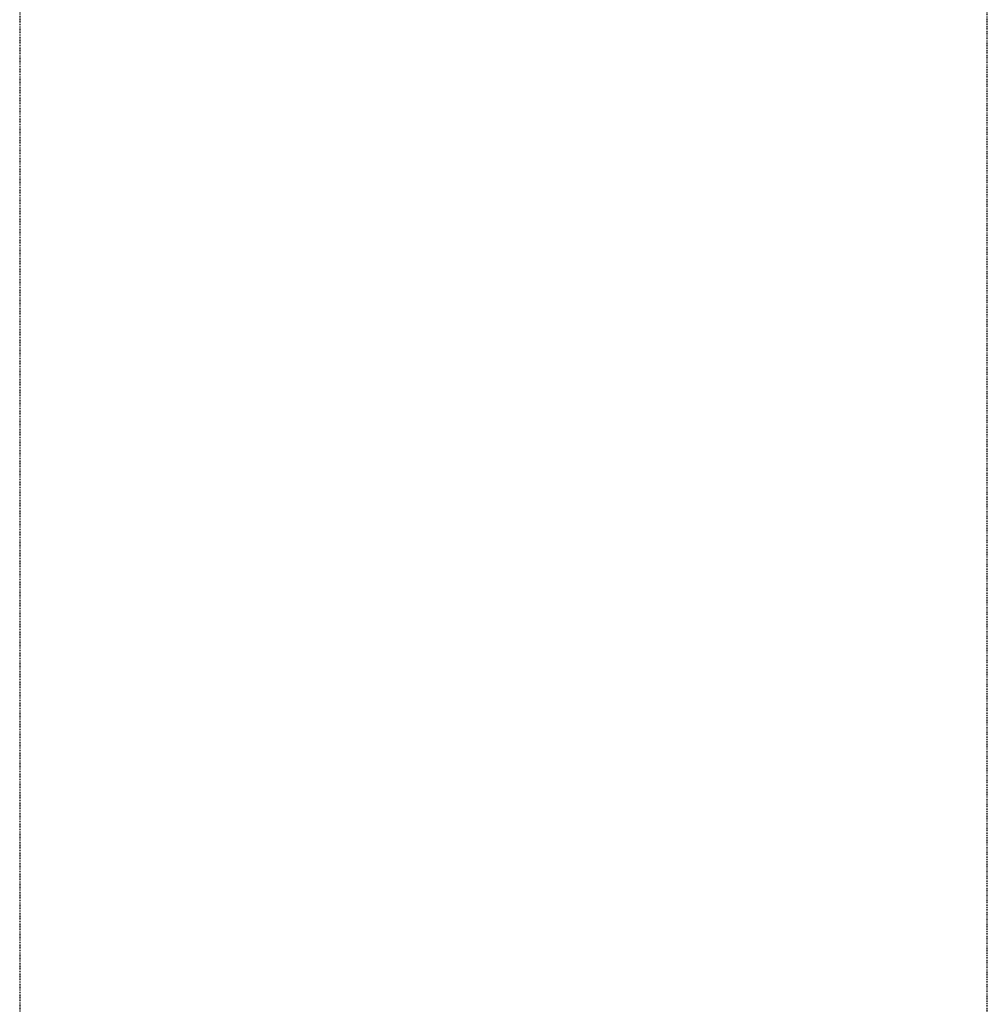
# Model space of a CAD drawing. Header units: millimetres. Extents: x -4577 to 1032787, y -66234 to 201209.
# Tile 12 of 256: x 15644 to 15764, y -53720 to -53597. Entities that reach past the tile are written whole.
import ezdxf

# ---------------------------------------------------------------- set-up
doc = ezdxf.new("R2010")
doc.units = ezdxf.units.MM
for name, pattern in [('510_5_2OG_ELT_1004$0$11-07-22_DS_2OG$0$AUSGEZOGEN', [0]), ('510_5_2OG_ELT_1004$0$11-07-22_DS_2OG$0$MITTE2_S7', [0.225, 0.125, -0.05, 0, -0.05]), ('510_5_2OG_ELT_1004$0$11-07-22_DS_2OG$0$VERDECKT2_S2', [0.17, 0.1, -0.07])]:
    doc.linetypes.add(name, pattern=pattern)
doc.layers.add('510_5_2OG_ELT_1004$0$11-07-22_DS_2OG$0$Tragende_Bauteile', color=8, linetype='510_5_2OG_ELT_1004$0$11-07-22_DS_2OG$0$AUSGEZOGEN')

# ---------------------------------------------------------------- blocks, each defined once
blk = doc.blocks.new('510_5_2OG_ELT_1004')
at = {"layer": '510_5_2OG_ELT_1004$0$11-07-22_DS_2OG$0$Tragende_Bauteile', "linetype": '510_5_2OG_ELT_1004$0$11-07-22_DS_2OG$0$MITTE2_S7'}
blk.add_line((15763.94, -56380.14), (15763.94, -51862.41), dxfattribs=at)
at = {"layer": '510_5_2OG_ELT_1004$0$11-07-22_DS_2OG$0$Tragende_Bauteile', "linetype": '510_5_2OG_ELT_1004$0$11-07-22_DS_2OG$0$VERDECKT2_S2'}
blk.add_line((15643.94, -53575.75), (15643.94, -54876.7), dxfattribs=at)

msp = doc.modelspace()

# ---------------------------------------------------------------- block references
msp.add_blockref('510_5_2OG_ELT_1004', (0, -0.05))

doc.saveas('drawing.dxf')
